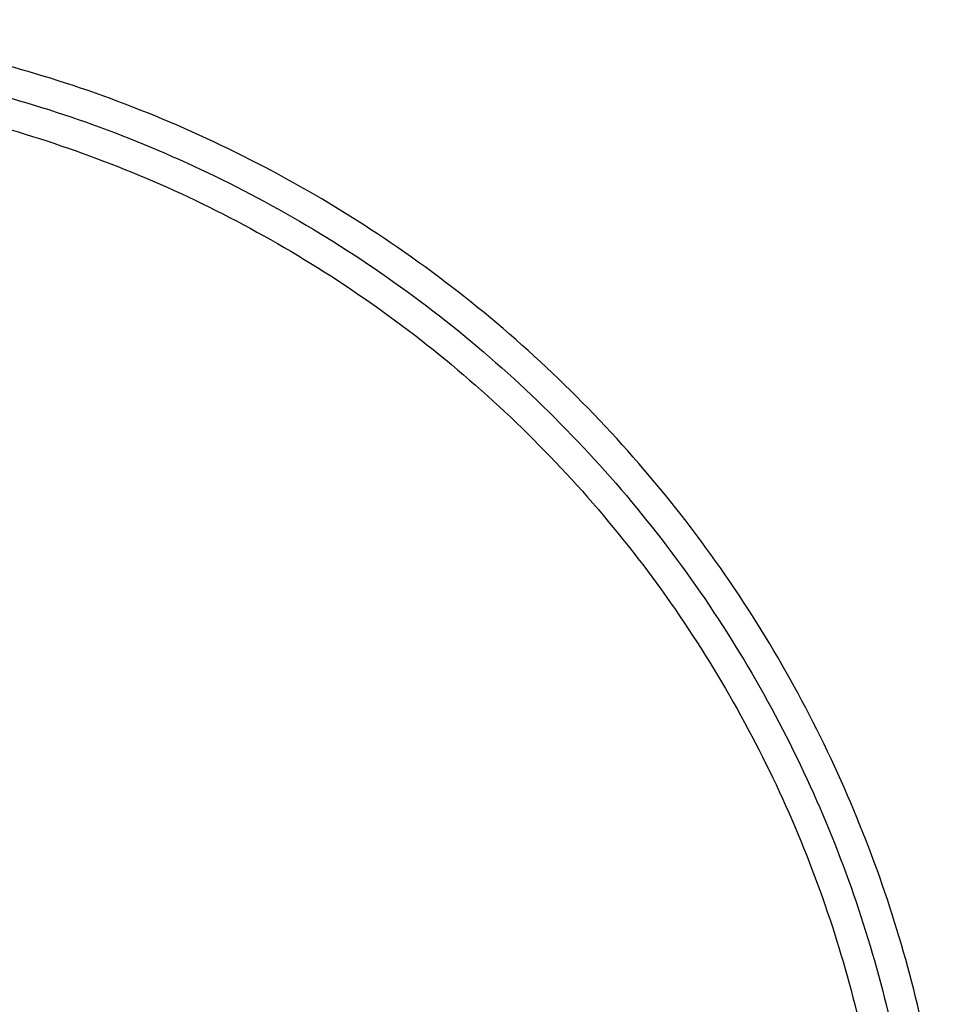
# Model space of a CAD drawing. Header units: millimetres. Extents: x -555 to 2346, y 1993 to 3099.
# Tile 40 of 40: x 1947 to 2346, y 2678 to 3099. Entities that reach past the tile are written whole.
import ezdxf

# ---------------------------------------------------------------- set-up
doc = ezdxf.new("R2010")
doc.units = ezdxf.units.MM
doc.layers.add('Tabletop', color=7, linetype='Continuous', true_color=0x7f7f3f)

msp = doc.modelspace()

# ---------------------------------------------------------------- linework, layer by layer
at = {"layer": 'Tabletop'}
for points, knots in [([(2345.95, 2548.93, 8.93), (2345.95, 1998.93, 8.93), (1795.95, 1998.93, 8.93), (1245.95, 1998.93, 8.93), (1245.95, 2548.93, 8.93), (1245.95, 3098.93, 8.93), (1795.95, 3098.93, 8.93), (2345.95, 3098.93, 8.93), (2345.95, 2548.93, 8.93)], [-3455.751919, -3455.751919, -3455.751919, -2591.813939, -2591.813939, -1727.875959, -1727.875959, -863.93798, -863.93798, 0, 0, 0]), ([(2345.95, 2548.93, 16.93), (2345.95, 1998.93, 16.93), (1795.95, 1998.93, 16.93), (1245.95, 1998.93, 16.93), (1245.95, 2548.93, 16.93), (1245.95, 3098.93, 16.93), (1795.95, 3098.93, 16.93), (2345.95, 3098.93, 16.93), (2345.95, 2548.93, 16.93)], [-3455.751919, -3455.751919, -3455.751919, -2591.813939, -2591.813939, -1727.875959, -1727.875959, -863.93798, -863.93798, 0, 0, 0]), ([(2345.95, 2548.93, 12.93), (2345.95, 1998.93, 12.93), (1795.95, 1998.93, 12.93), (1245.95, 1998.93, 12.93), (1245.95, 2548.93, 12.93), (1245.95, 3098.93, 12.93), (1795.95, 3098.93, 12.93), (2345.95, 3098.93, 12.93), (2345.95, 2548.93, 12.93)], [-3455.751919, -3455.751919, -3455.751919, -2591.813939, -2591.813939, -1727.875959, -1727.875959, -863.93798, -863.93798, 0, 0, 0]), ([(2332.95, 2548.93, 3.43), (2332.95, 3085.93, 3.43), (1795.95, 3085.93, 3.43), (1258.95, 3085.93, 3.43), (1258.95, 2548.93, 3.43), (1258.95, 2011.93, 3.43), (1795.95, 2011.93, 3.43), (2332.95, 2011.93, 3.43), (2332.95, 2548.93, 3.43)], [0, 0, 0, 1100, 1100, 2200, 2200, 3300, 3300, 4400, 4400, 4400]), ([(2319.95, 2548.93, -2.07), (2319.95, 3072.93, -2.07), (1795.95, 3072.93, -2.07), (1271.95, 3072.93, -2.07), (1271.95, 2548.93, -2.07), (1271.95, 2024.93, -2.07), (1795.95, 2024.93, -2.07), (2319.95, 2024.93, -2.07), (2319.95, 2548.93, -2.07)], [0, 0, 0, 1100, 1100, 2200, 2200, 3300, 3300, 4400, 4400, 4400])]:
    msp.add_rational_spline(points, [1, 0.707106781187, 1, 0.707106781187, 1, 0.707106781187, 1, 0.707106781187, 1], degree=2, knots=knots, dxfattribs=at)

doc.saveas('drawing.dxf')
